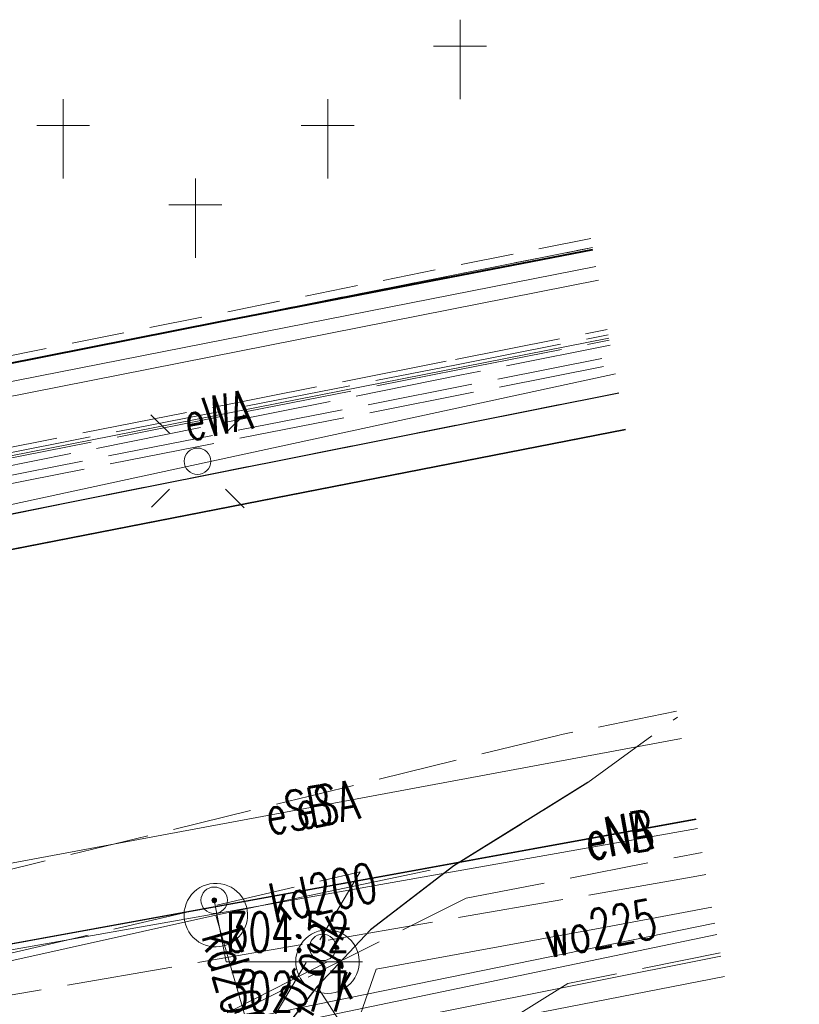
# Model space of a CAD drawing. Header units: metres. Extents: x 6567444 to 13135881, y 5574237 to 11149086.
# Tile 203 of 212: x 6567930 to 6567945, y 5574579 to 5574598. Entities that reach past the tile are written whole.
import ezdxf
from ezdxf.enums import TextEntityAlignment as Align

# ---------------------------------------------------------------- set-up
doc = ezdxf.new("R2010")
doc.units = ezdxf.units.M
for name, pattern in [('_MDCP$0$L_0_03', [1, 0.5, -0.5]), ('_MDCP$0$L_0_04', [1.5, 1, -0.5]), ('_MDCP$0$L_2_50', [2.5, 2, -0.5]), ('_MDCP$1$L_0_06', [2, 1.5, -0.5]), ('GE.I.6640.1.468.2024_MDCP_dodatkowe pomiary_12.03.2026$0$L_0_03', [1, 0.5, -0.5]), ('GE.I.6640.1.468.2024_MDCP_dodatkowe pomiary_12.03.2026$0$L_0_04', [1.5, 1, -0.5]), ('GE.I.6640.1.468.2024_MDCP_dodatkowe pomiary_12.03.2026$0$L_0_06', [2, 1.5, -0.5]), ('GE.I.6640.1.468.2024_MDCP_dodatkowe pomiary_12.03.2026$0$L_2_50', [2.5, 2, -0.5])]:
    doc.linetypes.add(name, pattern=pattern)
for name, color, linetype, lineweight in [('_MDCP$0$EGB_DzialkaEwidencyjna', 7, 'Continuous', 18), ('_MDCP$0$EGB_Klasouzytek', 92, 'Continuous', 18), ('_MDCP$0$EGB_KonturUzytkuGruntowego', 92, 'Continuous', 18), ('_MDCP$0$GES_InneUrzadzeniaTowarzyszace', 7, 'Continuous', 18), ('_MDCP$0$GES_InneUrzadzeniaTowarzyszace_P', 7, 'Continuous', 18), ('_MDCP$0$GES_PrzewodElektroenergetyczny', 1, 'Continuous', 18), ('_MDCP$0$GES_PrzewodElektroenergetyczny_Projektowany', 7, 'Continuous', 18), ('_MDCP$0$GES_PrzewodKanalizacyjny_Projektowany', 7, 'Continuous', 18), ('_MDCP$0$GES_PrzewodTelekomunikacyjny', 30, 'Continuous', 18), ('_MDCP$0$GES_Rzedna', 7, 'Continuous', 18), ('_MDCP$0$GES_UrzadzeniaSiecElektroenergetyczna_P', 7, 'Continuous', 18), ('_MDCP$0$KR_ObiektKarto', 7, 'Continuous', 18), ('_MDCP$0$MP_LINIE_REGULAC', 135, 'Continuous', 40), ('_MDCP$0$OT_Komunikacja', 7, 'Continuous', 18), ('_MDCP$0$OT_ZagospodarowanieTerenu', 7, 'Continuous', 18), ('_MDCP$1$GES_PrzewodKanalizacyjny', 36, 'Continuous', 18), ('_MDCP$1$GES_PrzewodWodociagowy', 5, 'Continuous', 18), ('GE.I.6640.1.468.2024_MDCP_dodatkowe pomiary_12.03.2026$0$EGB_DzialkaEwidencyjna', 7, 'Continuous', 18), ('GE.I.6640.1.468.2024_MDCP_dodatkowe pomiary_12.03.2026$0$EGB_Klasouzytek', 92, 'Continuous', 18), ('GE.I.6640.1.468.2024_MDCP_dodatkowe pomiary_12.03.2026$0$EGB_KonturUzytkuGruntowego', 92, 'Continuous', 18), ('GE.I.6640.1.468.2024_MDCP_dodatkowe pomiary_12.03.2026$0$GES_InneUrzadzeniaTowarzyszace', 7, 'Continuous', 18), ('GE.I.6640.1.468.2024_MDCP_dodatkowe pomiary_12.03.2026$0$GES_InneUrzadzeniaTowarzyszace_P', 7, 'Continuous', 18), ('GE.I.6640.1.468.2024_MDCP_dodatkowe pomiary_12.03.2026$0$GES_PrzewodElektroenergetyczny', 1, 'Continuous', 18), ('GE.I.6640.1.468.2024_MDCP_dodatkowe pomiary_12.03.2026$0$GES_PrzewodElektroenergetyczny_Projektowany', 7, 'Continuous', 18), ('GE.I.6640.1.468.2024_MDCP_dodatkowe pomiary_12.03.2026$0$GES_PrzewodKanalizacyjny', 36, 'Continuous', 18), ('GE.I.6640.1.468.2024_MDCP_dodatkowe pomiary_12.03.2026$0$GES_PrzewodKanalizacyjny_Projektowany', 7, 'Continuous', 18), ('GE.I.6640.1.468.2024_MDCP_dodatkowe pomiary_12.03.2026$0$GES_PrzewodTelekomunikacyjny', 30, 'Continuous', 18), ('GE.I.6640.1.468.2024_MDCP_dodatkowe pomiary_12.03.2026$0$GES_PrzewodWodociagowy', 5, 'Continuous', 18), ('GE.I.6640.1.468.2024_MDCP_dodatkowe pomiary_12.03.2026$0$GES_Rzedna', 7, 'Continuous', 18), ('GE.I.6640.1.468.2024_MDCP_dodatkowe pomiary_12.03.2026$0$GES_UrzadzeniaSiecElektroenergetyczna_P', 7, 'Continuous', 18), ('GE.I.6640.1.468.2024_MDCP_dodatkowe pomiary_12.03.2026$0$KR_ObiektKarto', 7, 'Continuous', 18), ('GE.I.6640.1.468.2024_MDCP_dodatkowe pomiary_12.03.2026$0$MP_LINIE_REGULAC', 135, 'Continuous', 40), ('GE.I.6640.1.468.2024_MDCP_dodatkowe pomiary_12.03.2026$0$OT_Komunikacja', 7, 'Continuous', 18), ('GE.I.6640.1.468.2024_MDCP_dodatkowe pomiary_12.03.2026$0$OT_ZagospodarowanieTerenu', 7, 'Continuous', 18)]:
    doc.layers.add(name, color=color, linetype=linetype, lineweight=lineweight)
doc.styles.add('_MDCP$0$STANDARD', font='simplex.shx')
doc.styles.add('GE.I.6640.1.468.2024_MDCP_dodatkowe pomiary_12.03.2026$0$STANDARD', font='simplex.shx')

# ---------------------------------------------------------------- blocks, each defined once
blk = doc.blocks.new('_MDCP$0$OTZC_S')
at = {"color": 0, "linetype": 'Continuous', "lineweight": 18, "flags": 128}
for points in [[(0, 3), (0, 0)], [(-1, 2), (1, 2)]]:
    blk.add_lwpolyline(points, dxfattribs=at)
blk = doc.blocks.new('_MDCP$0$other_SUPW_O')
at = {"color": 0, "linetype": 'Continuous', "lineweight": 18}
blk.add_circle((0, 0), 0.5, dxfattribs=at)
blk = doc.blocks.new('_MDCP$0$other_SUPS01_05')
at = {"linetype": 'Continuous', "lineweight": 13}
blk.add_hatch(color=0, dxfattribs=at).paths.add_polyline_path([(0, -0.091, 1), (0, 0.091, 1)])
at = {"color": 0, "linetype": 'Continuous', "lineweight": 13}
blk.add_circle((0, 0), 0.0906, dxfattribs=at)
blk = doc.blocks.new('_MDCP$0$other_SUEO')
at = {"color": 0, "linetype": 'Continuous', "lineweight": 18, "flags": 128}
for points in [[(-1.06, 1.06), (-1.76, 1.76)], [(1.76, 1.76), (1.06, 1.06)], [(-1.74, -1.74), (-1.06, -1.06)], [(1.06, -1.06), (1.76, -1.76)]]:
    blk.add_lwpolyline(points, dxfattribs=at)
at = {"color": 0, "linetype": 'Continuous', "lineweight": 18}
blk.add_circle((0, 0), 0.5, dxfattribs=at)
blk = doc.blocks.new('_MDCP')
at = {"layer": '_MDCP$0$EGB_DzialkaEwidencyjna', "linetype": 'CONTINUOUS', "lineweight": 18}
for p, q in [((6567927.24, 5574590.43), (6567926.461, 5574594.382)), ((6567927.24, 5574590.43), (6567941.268, 5574593.214)), ((6567941.268, 5574593.214), (6567927.24, 5574590.43)), ((6567844.36, 5574573.98), (6567927.24, 5574590.43)), ((6567848.19, 5574557.83), (6567844.36, 5574573.98)), ((6567870.09, 5574563.29), (6567848.19, 5574557.83))]:
    blk.add_line(p, q, dxfattribs=at)
at = {"layer": '_MDCP$0$EGB_Klasouzytek', "lineweight": 18}
for points in [[(6567941.268, 5574593.214), (6567927.24, 5574590.43), (6567926.461, 5574594.382)], [(6567848.19, 5574557.83), (6567844.36, 5574573.98), (6567927.24, 5574590.43), (6567941.268, 5574593.214)]]:
    blk.add_lwpolyline(points, dxfattribs=at)
at = {"layer": '_MDCP$0$EGB_KonturUzytkuGruntowego', "linetype": '_MDCP$0$L_0_03', "lineweight": 18}
for points in [[(6567801.199, 5574570.822), (6567802.86, 5574569.02), (6567804.83, 5574568.19), (6567806.57, 5574567.77), (6567808.43, 5574567.42), (6567810.41, 5574567.57), (6567821.43, 5574569.65), (6567844.36, 5574573.98), (6567927.24, 5574590.43), (6567941.268, 5574593.214)], [(6567941.268, 5574593.214), (6567927.24, 5574590.43), (6567844.36, 5574573.98), (6567843.24, 5574578.729)]]:
    blk.add_lwpolyline(points, dxfattribs=at)
at = {"layer": '_MDCP$0$GES_InneUrzadzeniaTowarzyszace', "color": 36, "linetype": 'Continuous', "lineweight": 18, "flags": 128}
for points in [[(6567934.089, 5574580.003), (6567934.022, 5574580.014), (6567933.956, 5574580.033), (6567933.892, 5574580.059), (6567933.832, 5574580.091), (6567933.776, 5574580.131), (6567933.725, 5574580.177), (6567933.68, 5574580.228), (6567933.64, 5574580.284), (6567933.607, 5574580.344), (6567933.582, 5574580.408), (6567933.564, 5574580.474), (6567933.553, 5574580.541), (6567933.55, 5574580.61), (6567933.555, 5574580.678), (6567933.568, 5574580.745), (6567933.588, 5574580.811), (6567933.616, 5574580.873), (6567933.65, 5574580.933), (6567933.692, 5574580.987), (6567933.739, 5574581.037), (6567933.791, 5574581.081), (6567933.848, 5574581.119), (6567933.909, 5574581.15), (6567933.974, 5574581.174), (6567934.04, 5574581.19), (6567934.108, 5574581.199), (6567934.177, 5574581.2), (6567934.245, 5574581.193), (6567934.312, 5574581.178), (6567934.376, 5574581.156), (6567934.438, 5574581.126), (6567934.496, 5574581.09), (6567934.55, 5574581.047), (6567934.598, 5574580.999), (6567934.641, 5574580.945), (6567934.677, 5574580.887), (6567934.706, 5574580.825), (6567934.728, 5574580.76), (6567934.743, 5574580.693), (6567934.749, 5574580.625), (6567934.748, 5574580.557), (6567934.74, 5574580.489), (6567934.723, 5574580.422), (6567934.699, 5574580.358), (6567934.668, 5574580.297), (6567934.63, 5574580.24), (6567934.586, 5574580.188), (6567934.536, 5574580.141), (6567934.481, 5574580.1), (6567934.422, 5574580.065), (6567934.359, 5574580.038), (6567934.293, 5574580.018), (6567934.226, 5574580.005), (6567934.158, 5574580)], [(6567936.199, 5574579.123), (6567936.132, 5574579.134), (6567936.066, 5574579.153), (6567936.002, 5574579.179), (6567935.942, 5574579.211), (6567935.886, 5574579.251), (6567935.835, 5574579.297), (6567935.79, 5574579.348), (6567935.75, 5574579.404), (6567935.717, 5574579.464), (6567935.692, 5574579.528), (6567935.674, 5574579.594), (6567935.663, 5574579.661), (6567935.66, 5574579.73), (6567935.665, 5574579.798), (6567935.678, 5574579.865), (6567935.698, 5574579.931), (6567935.726, 5574579.993), (6567935.76, 5574580.053), (6567935.802, 5574580.107), (6567935.849, 5574580.157), (6567935.901, 5574580.201), (6567935.958, 5574580.239), (6567936.019, 5574580.27), (6567936.084, 5574580.294), (6567936.15, 5574580.31), (6567936.218, 5574580.319), (6567936.287, 5574580.32), (6567936.355, 5574580.313), (6567936.422, 5574580.298), (6567936.486, 5574580.276), (6567936.548, 5574580.246), (6567936.606, 5574580.21), (6567936.66, 5574580.167), (6567936.708, 5574580.119), (6567936.751, 5574580.065), (6567936.787, 5574580.007), (6567936.816, 5574579.945), (6567936.838, 5574579.88), (6567936.853, 5574579.813), (6567936.859, 5574579.745), (6567936.858, 5574579.677), (6567936.85, 5574579.609), (6567936.833, 5574579.542), (6567936.809, 5574579.478), (6567936.778, 5574579.417), (6567936.74, 5574579.36), (6567936.696, 5574579.308), (6567936.646, 5574579.261), (6567936.591, 5574579.22), (6567936.532, 5574579.185), (6567936.469, 5574579.158), (6567936.403, 5574579.138), (6567936.336, 5574579.125), (6567936.268, 5574579.12)]]:
    blk.add_lwpolyline(points, close=True, dxfattribs=at)
at = {"layer": '_MDCP$0$GES_PrzewodElektroenergetyczny', "color": 1, "linetype": 'Continuous', "lineweight": 18}
for points in [[(6567854.441, 5574575.414), (6567856.874, 5574575.978), (6567862.006, 5574576.919), (6567870.963, 5574578.849), (6567902.742, 5574585.189), (6567914.018, 5574587.483), (6567941.332, 5574592.856)], [(6567941.38, 5574592.595), (6567902.361, 5574584.882), (6567889.885, 5574582.404), (6567876.293, 5574579.69), (6567870.773, 5574578.604), (6567862.051, 5574576.703), (6567858.921, 5574575.516)], [(6567843.851, 5574572.022), (6567846.504, 5574572.507), (6567904.056, 5574584.117), (6567941.577, 5574591.503)], [(6567941.7, 5574590.826), (6567913.546, 5574584.736), (6567896.457, 5574581.162), (6567869.797, 5574575.977), (6567836.168, 5574569.49), (6567832.242, 5574569.66), (6567816.374, 5574566.316), (6567813.013, 5574566.911), (6567806.73, 5574571.862)], [(6567880.97, 5574577.88), (6567941.889, 5574589.782)], [(6567880.97, 5574577.88), (6567941.889, 5574589.782)], [(6567881.006, 5574577.874), (6567941.891, 5574589.768)], [(6567883.78, 5574572.13), (6567885.17, 5574572.41), (6567887.27, 5574572.5), (6567892.06, 5574574.15), (6567906.27, 5574576.77), (6567921.24, 5574579.9), (6567942.947, 5574583.937)], [(6567885.17, 5574572.41), (6567892.06, 5574574.15), (6567906.27, 5574576.77), (6567921.24, 5574579.9), (6567942.947, 5574583.937)], [(6567867.94, 5574568.33), (6567873.881, 5574569.658), (6567880.075, 5574570.908), (6567909.127, 5574576.204), (6567943.222, 5574582.416)], [(6567867.94, 5574568.33), (6567873.911, 5574569.652), (6567880.105, 5574570.902), (6567928.942, 5574579.805), (6567930.594, 5574580.106), (6567943.224, 5574582.408)], [(6567943.254, 5574582.239), (6567909.127, 5574576.204), (6567889.67, 5574572.763), (6567874.092, 5574569.903), (6567866.549, 5574568.127), (6567863.2, 5574565.721), (6567847.979, 5574563.389), (6567834.386, 5574560.54), (6567829.197, 5574557.801), (6567825.396, 5574554.557), (6567825.286, 5574554.465), (6567823.983, 5574553.351), (6567823.887, 5574553.328), (6567823.56, 5574553.266), (6567822.367, 5574553.026), (6567822.149, 5574553.016), (6567821.707, 5574552.996), (6567817.963, 5574552.826), (6567817.484, 5574552.804), (6567812.181, 5574552.562), (6567800.221, 5574552.715), (6567799.811, 5574552.733), (6567793.499, 5574551.393)], [(6567943.578, 5574580.45), (6567880.22, 5574567.52)], [(6567943.578, 5574580.45), (6567880.22, 5574567.52)], [(6567838.664, 5574557.463), (6567839.429, 5574557.634), (6567846.812, 5574559.385), (6567851.645, 5574560.446), (6567868.123, 5574564.188), (6567878.034, 5574566.506), (6567891.189, 5574569.42), (6567902.264, 5574571.789), (6567930.529, 5574577.195), (6567943.691, 5574579.824)]]:
    blk.add_lwpolyline(points, dxfattribs=at)
at = {"layer": '_MDCP$0$GES_PrzewodElektroenergetyczny_Projektowany', "color": 1, "linetype": '_MDCP$0$L_2_50', "lineweight": 18}
for points in [[(6567835.687, 5574577.309), (6567836.42, 5574576.68), (6567840.87, 5574573.74), (6567846.47, 5574572.81), (6567910.19, 5574585.38), (6567938.7, 5574591), (6567941.566, 5574591.566)], [(6567835.82, 5574577.334), (6567836.49, 5574576.76), (6567840.91, 5574573.83), (6567846.45, 5574572.91), (6567907.11, 5574584.87), (6567938.68, 5574591.1), (6567941.548, 5574591.666)], [(6567941.601, 5574591.372), (6567938.76, 5574590.8), (6567914.57, 5574585.93), (6567846.504, 5574572.507), (6567844.52, 5574571.99), (6567821.82, 5574566.24), (6567812.21, 5574565.66), (6567801.39, 5574565.29), (6567790.924, 5574562.714)], [(6567835.57, 5574577.287), (6567836.36, 5574576.61), (6567840.84, 5574573.64), (6567846.51, 5574572.71), (6567910.21, 5574585.28), (6567938.72, 5574590.9), (6567941.584, 5574591.465)], [(6567836.71, 5574574.06), (6567839.44, 5574572.75), (6567846.51, 5574571.6), (6567864.66, 5574574.57), (6567902.69, 5574583.47), (6567941.64, 5574591.154)], [(6567836.75, 5574573.88), (6567839.39, 5574572.61), (6567846.51, 5574571.44), (6567864.69, 5574574.42), (6567902.72, 5574583.32), (6567941.668, 5574591.002)], [(6567943.412, 5574581.367), (6567943.17, 5574581.32), (6567913.09, 5574576.12), (6567888.01, 5574572.01), (6567877.14, 5574569.91), (6567875.36, 5574567.7), (6567875.01, 5574566.91), (6567863.39, 5574564.59), (6567846.75, 5574561.93), (6567839.02, 5574560.65), (6567829.79, 5574558.45), (6567816.07, 5574555.81), (6567793.454, 5574551.595)]]:
    blk.add_lwpolyline(points, dxfattribs=at)
at = {"layer": '_MDCP$0$GES_PrzewodKanalizacyjny_Projektowany', "color": 36, "linetype": '_MDCP$1$L_0_06', "lineweight": 18}
for points in [[(6567796.266, 5574539.236), (6567832.48, 5574547.32), (6567854.13, 5574556.3), (6567878.83, 5574561.85), (6567921.59, 5574572.26), (6567938.88, 5574580.92), (6567943.337, 5574581.783)], [(6567802.897, 5574571.142), (6567804.15, 5574570.77), (6567822.57, 5574570.72), (6567823.94, 5574565.73), (6567834.83, 5574555.79), (6567851.21, 5574561.61), (6567874.07, 5574567.2), (6567898.27, 5574572.78), (6567918.59, 5574577.15), (6567936.88, 5574581.42)]]:
    blk.add_lwpolyline(points, dxfattribs=at)
at = {"layer": '_MDCP$0$GES_PrzewodKanalizacyjny_Projektowany', "color": 36, "linetype": '_MDCP$1$L_0_06', "lineweight": 18, "flags": 128}
blk.add_lwpolyline([(6567936.88, 5574581.42), (6567934.91, 5574578.11)], dxfattribs=at)
at = {"layer": '_MDCP$0$GES_PrzewodTelekomunikacyjny', "color": 30, "linetype": 'Continuous', "lineweight": 18}
for points in [[(6567943.617, 5574580.235), (6567928.625, 5574577.107), (6567926.389, 5574577.084), (6567901.645, 5574572.089), (6567892.736, 5574570.263), (6567886.856, 5574570.805)], [(6567943.761, 5574579.441), (6567935.678, 5574577.863), (6567928.387, 5574576.441)]]:
    blk.add_lwpolyline(points, dxfattribs=at)
at = {"layer": '_MDCP$0$GES_Rzedna', "color": 7, "linetype": 'Continuous', "lineweight": 13, "flags": 128}
blk.add_lwpolyline([(6567936.923, 5574579.718), (6567934.345, 5574579.718), (6567934.12, 5574580.88)], dxfattribs=at)
at = {"layer": '_MDCP$0$MP_LINIE_REGULAC', "linetype": 'Continuous'}
blk.add_lwpolyline([(6567844.36, 5574573.98), (6567934.21, 5574591.81), (6567941.275, 5574593.175)], dxfattribs=at)
at = {"layer": '_MDCP$0$OT_Komunikacja', "color": 7, "linetype": '_MDCP$1$L_0_06', "lineweight": 18}
for points in [[(6567942.853, 5574584.454), (6567940.68, 5574584.01), (6567940.636, 5574584.001), (6567918.52, 5574578.59)], [(6567874.02, 5574577.02), (6567892.11, 5574580.6), (6567914.54, 5574585), (6567931.33, 5574588.39), (6567941.764, 5574590.47)], [(6567943.681, 5574579.884), (6567941.661, 5574579.48), (6567940.8, 5574579.31), (6567937.41, 5574577.176), (6567936.068, 5574579.252), (6567937.072, 5574580.324), (6567938.645, 5574581.53), (6567941.18, 5574583.103), (6567942.874, 5574584.342)]]:
    blk.add_lwpolyline(points, dxfattribs=at)
at = {"layer": '_MDCP$0$OT_Komunikacja', "color": 7, "linetype": 'Continuous', "lineweight": 25}
blk.add_lwpolyline([(6567854.93, 5574573.143), (6567914.54, 5574585), (6567921.452, 5574586.376), (6567931.33, 5574588.39), (6567941.764, 5574590.47)], dxfattribs=at)
at = {"layer": '_MDCP$0$OT_Komunikacja', "color": 7, "linetype": 'Continuous', "lineweight": 25, "flags": 128}
blk.add_lwpolyline([(6567941.18, 5574583.103), (6567938.645, 5574581.53), (6567937.072, 5574580.324), (6567936.068, 5574579.252), (6567935.057, 5574577.956)], dxfattribs=at)
at = {"layer": '_MDCP$0$OT_Komunikacja', "color": 7, "linetype": '_MDCP$0$L_0_04', "lineweight": 18, "flags": 128}
blk.add_lwpolyline([(6567932.764, 5574571.191), (6567933.236, 5574573.791), (6567934.068, 5574576.226), (6567935.057, 5574577.956), (6567936.068, 5574579.252), (6567937.41, 5574577.176), (6567937.165, 5574576.599), (6567935.94, 5574574.207), (6567937.598, 5574565.706), (6567949.198, 5574505.377), (6567949.626, 5574503.011), (6567950.592, 5574497.882), (6567953.228, 5574484.471), (6567950.887, 5574485.819), (6567934.801, 5574567.894), (6567933.063, 5574567.551), (6567932.756, 5574569.563)], close=True, dxfattribs=at)
at = {"layer": '_MDCP$0$OT_ZagospodarowanieTerenu', "color": 7, "linetype": '_MDCP$0$L_0_04', "lineweight": 18}
blk.add_lwpolyline([(6567941.236, 5574593.386), (6567890.367, 5574583.106), (6567889.432, 5574587.417)], dxfattribs=at)
at = {"layer": '_MDCP$1$GES_PrzewodKanalizacyjny', "color": 36, "linetype": 'Continuous', "lineweight": 18, "flags": 128}
for points in [[(6567938.2, 5574581.45), (6567934.15, 5574580.6)], [(6567934.15, 5574580.6), (6567918.62, 5574577.14)], [(6567934.15, 5574580.6), (6567934.88, 5574578.07)], [(6567936.26, 5574579.72), (6567921.631, 5574572.271)]]:
    blk.add_lwpolyline(points, dxfattribs=at)
at = {"layer": '_MDCP$1$GES_PrzewodWodociagowy', "color": 5, "linetype": 'Continuous', "lineweight": 18}
blk.add_lwpolyline([(6567933.69, 5574572.61), (6567934.41, 5574572.79), (6567936.88, 5574578.71), (6567937.18, 5574579.58), (6567941.41, 5574580.35), (6567943.524, 5574580.749)], dxfattribs=at)
at = {"layer": '_MDCP$0$GES_InneUrzadzeniaTowarzyszace_P', "linetype": 'Continuous', "xscale": 0.5, "yscale": 0.5, "zscale": 0.5}
for p in [(6567934.12, 5574580.88), (6567936.17, 5574579.99)]:
    blk.add_blockref('_MDCP$0$other_SUPW_O', p, dxfattribs=at)
at = {"layer": '_MDCP$0$GES_Rzedna', "color": 36, "linetype": 'Continuous', "xscale": 0.5, "yscale": 0.5, "zscale": 0.5}
blk.add_blockref('_MDCP$0$other_SUPS01_05', (6567934.12, 5574580.88), dxfattribs=at)
at = {"layer": '_MDCP$0$GES_UrzadzeniaSiecElektroenergetyczna_P', "linetype": 'Continuous', "xscale": 0.5, "yscale": 0.5, "zscale": 0.5}
blk.add_blockref('_MDCP$0$other_SUEO', (6567933.804, 5574589.175), dxfattribs=at)
at = {"layer": '_MDCP$0$KR_ObiektKarto', "linetype": 'Continuous', "xscale": 0.5, "yscale": 0.5, "zscale": 0.5}
for p in [(6567938.765, 5574596.019), (6567931.265, 5574594.519), (6567936.265, 5574594.519), (6567933.765, 5574593.019)]:
    blk.add_blockref('_MDCP$0$OTZC_S', p, dxfattribs=at)
at = {"layer": '_MDCP$0$GES_InneUrzadzeniaTowarzyszace_P', "color": 7, "lineweight": 15, "style": '_MDCP$0$STANDARD', "width": 0.66}
for p in [(6567934.345, 5574580.655), (6567936.395, 5574579.765)]:
    blk.add_text('k', height=0.75, dxfattribs=at).set_placement(p, align=Align.TOP_LEFT)
at = {"layer": '_MDCP$0$GES_PrzewodElektroenergetyczny', "color": 1, "lineweight": 15, "style": '_MDCP$0$STANDARD', "width": 0.66}
for s, rotation, p in [('eWA', -348.9, (6567934.182, 5574590.047)), ('eSB', -349.5, (6567935.712, 5574582.591)), ('eSA', -349.5, (6567936.243, 5574582.69)), ('eNB', 10.3, (6567941.772, 5574582.112)), ('eNA', 10.3, (6567941.756, 5574582.117))]:
    blk.add_text(s, height=0.75, rotation=rotation, dxfattribs=at).set_placement(p, align=Align.MIDDLE_CENTER)
at = {"layer": '_MDCP$0$GES_PrzewodKanalizacyjny_Projektowany', "color": 36, "lineweight": 15, "style": '_MDCP$0$STANDARD', "width": 0.66}
blk.add_text('proj.k', height=0.75, rotation=-300.8, dxfattribs=at).set_placement((6567935.895, 5574579.765), align=Align.MIDDLE_CENTER)
at = {"layer": '_MDCP$0$GES_Rzedna', "color": 36, "lineweight": 15, "style": '_MDCP$0$STANDARD', "width": 0.66}
for s, p in [('304.52', (6567934.345, 5574580.655)), ('302.77', (6567934.345, 5574579.53))]:
    blk.add_text(s, height=0.75, rotation=-360, dxfattribs=at).set_placement(p, align=Align.TOP_LEFT)
at = {"layer": '_MDCP$1$GES_PrzewodKanalizacyjny', "color": 36, "lineweight": 15, "style": '_MDCP$0$STANDARD', "width": 0.66}
for rotation, p in [(-348.1, (6567936.175, 5574581.025)), (-73.9, (6567934.515, 5574579.335))]:
    blk.add_text('kd200', height=0.75, rotation=rotation, dxfattribs=at).set_placement(p, align=Align.MIDDLE_CENTER)
at = {"layer": '_MDCP$1$GES_PrzewodWodociagowy', "color": 5, "lineweight": 15, "style": '_MDCP$0$STANDARD', "width": 0.66}
blk.add_text('wo225', height=0.75, rotation=-349.3, dxfattribs=at).set_placement((6567941.41, 5574580.35), align=Align.MIDDLE_CENTER)
blk = doc.blocks.new('GE.I.6640.1.468.2024_MDCP_dodatkowe pomiary_12.03.2026$0$OTZC_S')
at = {"color": 0, "linetype": 'Continuous', "lineweight": 18, "flags": 128}
for points in [[(0, 3), (0, 0)], [(-1, 2), (1, 2)]]:
    blk.add_lwpolyline(points, dxfattribs=at)
blk = doc.blocks.new('GE.I.6640.1.468.2024_MDCP_dodatkowe pomiary_12.03.2026$0$other_SUPW_O')
at = {"color": 0, "linetype": 'Continuous', "lineweight": 18}
blk.add_circle((0, 0), 0.5, dxfattribs=at)
blk = doc.blocks.new('GE.I.6640.1.468.2024_MDCP_dodatkowe pomiary_12.03.2026$0$other_SUPS01_05')
at = {"linetype": 'Continuous', "lineweight": 13}
blk.add_hatch(color=0, dxfattribs=at).paths.add_polyline_path([(0, -0.091, 1), (0, 0.091, 1)])
at = {"color": 0, "linetype": 'Continuous', "lineweight": 13}
blk.add_circle((0, 0), 0.0906, dxfattribs=at)
blk = doc.blocks.new('GE.I.6640.1.468.2024_MDCP_dodatkowe pomiary_12.03.2026$0$other_SUEO')
at = {"color": 0, "linetype": 'Continuous', "lineweight": 18, "flags": 128}
for points in [[(-1.06, 1.06), (-1.76, 1.76)], [(1.76, 1.76), (1.06, 1.06)], [(-1.74, -1.74), (-1.06, -1.06)], [(1.06, -1.06), (1.76, -1.76)]]:
    blk.add_lwpolyline(points, dxfattribs=at)
at = {"color": 0, "linetype": 'Continuous', "lineweight": 18}
blk.add_circle((0, 0), 0.5, dxfattribs=at)
blk = doc.blocks.new('GE.I.6640.1.468.2024_MDCP_dodatkowe pomiary_12.03.2026')
at = {"layer": 'GE.I.6640.1.468.2024_MDCP_dodatkowe pomiary_12.03.2026$0$EGB_DzialkaEwidencyjna', "linetype": 'CONTINUOUS', "lineweight": 18}
for p, q in [((6567927.24, 5574590.43), (6567926.461, 5574594.382)), ((6567927.24, 5574590.43), (6567941.268, 5574593.214)), ((6567941.268, 5574593.214), (6567927.24, 5574590.43)), ((6567844.36, 5574573.98), (6567927.24, 5574590.43)), ((6567848.19, 5574557.83), (6567844.36, 5574573.98)), ((6567870.09, 5574563.29), (6567848.19, 5574557.83))]:
    blk.add_line(p, q, dxfattribs=at)
at = {"layer": 'GE.I.6640.1.468.2024_MDCP_dodatkowe pomiary_12.03.2026$0$EGB_Klasouzytek', "lineweight": 18}
for points in [[(6567941.268, 5574593.214), (6567927.24, 5574590.43), (6567926.461, 5574594.382)], [(6567848.19, 5574557.83), (6567844.36, 5574573.98), (6567927.24, 5574590.43), (6567941.268, 5574593.214)]]:
    blk.add_lwpolyline(points, dxfattribs=at)
at = {"layer": 'GE.I.6640.1.468.2024_MDCP_dodatkowe pomiary_12.03.2026$0$EGB_KonturUzytkuGruntowego', "linetype": 'GE.I.6640.1.468.2024_MDCP_dodatkowe pomiary_12.03.2026$0$L_0_03', "lineweight": 18}
for points in [[(6567801.199, 5574570.822), (6567802.86, 5574569.02), (6567804.83, 5574568.19), (6567806.57, 5574567.77), (6567808.43, 5574567.42), (6567810.41, 5574567.57), (6567821.43, 5574569.65), (6567844.36, 5574573.98), (6567927.24, 5574590.43), (6567941.268, 5574593.214)], [(6567941.268, 5574593.214), (6567927.24, 5574590.43), (6567844.36, 5574573.98), (6567843.24, 5574578.729)]]:
    blk.add_lwpolyline(points, dxfattribs=at)
at = {"layer": 'GE.I.6640.1.468.2024_MDCP_dodatkowe pomiary_12.03.2026$0$GES_InneUrzadzeniaTowarzyszace', "color": 36, "linetype": 'Continuous', "lineweight": 18, "flags": 128}
for points in [[(6567934.089, 5574580.003), (6567934.022, 5574580.014), (6567933.956, 5574580.033), (6567933.892, 5574580.059), (6567933.832, 5574580.091), (6567933.776, 5574580.131), (6567933.725, 5574580.177), (6567933.68, 5574580.228), (6567933.64, 5574580.284), (6567933.607, 5574580.344), (6567933.582, 5574580.408), (6567933.564, 5574580.474), (6567933.553, 5574580.541), (6567933.55, 5574580.61), (6567933.555, 5574580.678), (6567933.568, 5574580.745), (6567933.588, 5574580.811), (6567933.616, 5574580.873), (6567933.65, 5574580.933), (6567933.692, 5574580.987), (6567933.739, 5574581.037), (6567933.791, 5574581.081), (6567933.848, 5574581.119), (6567933.909, 5574581.15), (6567933.974, 5574581.174), (6567934.04, 5574581.19), (6567934.108, 5574581.199), (6567934.177, 5574581.2), (6567934.245, 5574581.193), (6567934.312, 5574581.178), (6567934.376, 5574581.156), (6567934.438, 5574581.126), (6567934.496, 5574581.09), (6567934.55, 5574581.047), (6567934.598, 5574580.999), (6567934.641, 5574580.945), (6567934.677, 5574580.887), (6567934.706, 5574580.825), (6567934.728, 5574580.76), (6567934.743, 5574580.693), (6567934.749, 5574580.625), (6567934.748, 5574580.557), (6567934.74, 5574580.489), (6567934.723, 5574580.422), (6567934.699, 5574580.358), (6567934.668, 5574580.297), (6567934.63, 5574580.24), (6567934.586, 5574580.188), (6567934.536, 5574580.141), (6567934.481, 5574580.1), (6567934.422, 5574580.065), (6567934.359, 5574580.038), (6567934.293, 5574580.018), (6567934.226, 5574580.005), (6567934.158, 5574580)], [(6567936.199, 5574579.123), (6567936.132, 5574579.134), (6567936.066, 5574579.153), (6567936.002, 5574579.179), (6567935.942, 5574579.211), (6567935.886, 5574579.251), (6567935.835, 5574579.297), (6567935.79, 5574579.348), (6567935.75, 5574579.404), (6567935.717, 5574579.464), (6567935.692, 5574579.528), (6567935.674, 5574579.594), (6567935.663, 5574579.661), (6567935.66, 5574579.73), (6567935.665, 5574579.798), (6567935.678, 5574579.865), (6567935.698, 5574579.931), (6567935.726, 5574579.993), (6567935.76, 5574580.053), (6567935.802, 5574580.107), (6567935.849, 5574580.157), (6567935.901, 5574580.201), (6567935.958, 5574580.239), (6567936.019, 5574580.27), (6567936.084, 5574580.294), (6567936.15, 5574580.31), (6567936.218, 5574580.319), (6567936.287, 5574580.32), (6567936.355, 5574580.313), (6567936.422, 5574580.298), (6567936.486, 5574580.276), (6567936.548, 5574580.246), (6567936.606, 5574580.21), (6567936.66, 5574580.167), (6567936.708, 5574580.119), (6567936.751, 5574580.065), (6567936.787, 5574580.007), (6567936.816, 5574579.945), (6567936.838, 5574579.88), (6567936.853, 5574579.813), (6567936.859, 5574579.745), (6567936.858, 5574579.677), (6567936.85, 5574579.609), (6567936.833, 5574579.542), (6567936.809, 5574579.478), (6567936.778, 5574579.417), (6567936.74, 5574579.36), (6567936.696, 5574579.308), (6567936.646, 5574579.261), (6567936.591, 5574579.22), (6567936.532, 5574579.185), (6567936.469, 5574579.158), (6567936.403, 5574579.138), (6567936.336, 5574579.125), (6567936.268, 5574579.12)]]:
    blk.add_lwpolyline(points, close=True, dxfattribs=at)
at = {"layer": 'GE.I.6640.1.468.2024_MDCP_dodatkowe pomiary_12.03.2026$0$GES_PrzewodElektroenergetyczny', "color": 1, "linetype": 'Continuous', "lineweight": 18}
for points in [[(6567854.441, 5574575.414), (6567856.874, 5574575.978), (6567862.006, 5574576.919), (6567870.963, 5574578.849), (6567902.742, 5574585.189), (6567914.018, 5574587.483), (6567941.332, 5574592.856)], [(6567941.38, 5574592.595), (6567902.361, 5574584.882), (6567889.885, 5574582.404), (6567876.293, 5574579.69), (6567870.773, 5574578.604), (6567862.051, 5574576.703), (6567858.921, 5574575.516)], [(6567843.851, 5574572.022), (6567846.504, 5574572.507), (6567904.056, 5574584.117), (6567941.577, 5574591.503)], [(6567941.7, 5574590.826), (6567913.546, 5574584.736), (6567896.457, 5574581.162), (6567869.797, 5574575.977), (6567836.168, 5574569.49), (6567832.242, 5574569.66), (6567816.374, 5574566.316), (6567813.013, 5574566.911), (6567806.73, 5574571.862)], [(6567880.97, 5574577.88), (6567941.889, 5574589.782)], [(6567880.97, 5574577.88), (6567941.889, 5574589.782)], [(6567881.006, 5574577.874), (6567941.891, 5574589.768)], [(6567883.78, 5574572.13), (6567885.17, 5574572.41), (6567887.27, 5574572.5), (6567892.06, 5574574.15), (6567906.27, 5574576.77), (6567921.24, 5574579.9), (6567942.947, 5574583.937)], [(6567885.17, 5574572.41), (6567892.06, 5574574.15), (6567906.27, 5574576.77), (6567921.24, 5574579.9), (6567942.947, 5574583.937)], [(6567867.94, 5574568.33), (6567873.881, 5574569.658), (6567880.075, 5574570.908), (6567909.127, 5574576.204), (6567943.222, 5574582.416)], [(6567867.94, 5574568.33), (6567873.911, 5574569.652), (6567880.105, 5574570.902), (6567928.942, 5574579.805), (6567930.594, 5574580.106), (6567943.224, 5574582.408)], [(6567943.254, 5574582.239), (6567909.127, 5574576.204), (6567889.67, 5574572.763), (6567874.092, 5574569.903), (6567866.549, 5574568.127), (6567863.2, 5574565.721), (6567847.979, 5574563.389), (6567834.386, 5574560.54), (6567829.197, 5574557.801), (6567825.396, 5574554.557), (6567825.286, 5574554.465), (6567823.983, 5574553.351), (6567823.887, 5574553.328), (6567823.56, 5574553.266), (6567822.367, 5574553.026), (6567822.149, 5574553.016), (6567821.707, 5574552.996), (6567817.963, 5574552.826), (6567817.484, 5574552.804), (6567812.181, 5574552.562), (6567800.221, 5574552.715), (6567799.811, 5574552.733), (6567793.499, 5574551.393)], [(6567943.578, 5574580.45), (6567880.22, 5574567.52)], [(6567943.578, 5574580.45), (6567880.22, 5574567.52)], [(6567838.664, 5574557.463), (6567839.429, 5574557.634), (6567846.812, 5574559.385), (6567851.645, 5574560.446), (6567868.123, 5574564.188), (6567878.034, 5574566.506), (6567891.189, 5574569.42), (6567902.264, 5574571.789), (6567930.529, 5574577.195), (6567943.691, 5574579.824)]]:
    blk.add_lwpolyline(points, dxfattribs=at)
at = {"layer": 'GE.I.6640.1.468.2024_MDCP_dodatkowe pomiary_12.03.2026$0$GES_PrzewodElektroenergetyczny_Projektowany', "color": 1, "linetype": 'GE.I.6640.1.468.2024_MDCP_dodatkowe pomiary_12.03.2026$0$L_2_50', "lineweight": 18}
for points in [[(6567835.687, 5574577.309), (6567836.42, 5574576.68), (6567840.87, 5574573.74), (6567846.47, 5574572.81), (6567910.19, 5574585.38), (6567938.7, 5574591), (6567941.566, 5574591.566)], [(6567835.82, 5574577.334), (6567836.49, 5574576.76), (6567840.91, 5574573.83), (6567846.45, 5574572.91), (6567907.11, 5574584.87), (6567938.68, 5574591.1), (6567941.548, 5574591.666)], [(6567941.601, 5574591.372), (6567938.76, 5574590.8), (6567914.57, 5574585.93), (6567846.504, 5574572.507), (6567844.52, 5574571.99), (6567821.82, 5574566.24), (6567812.21, 5574565.66), (6567801.39, 5574565.29), (6567790.924, 5574562.714)], [(6567835.57, 5574577.287), (6567836.36, 5574576.61), (6567840.84, 5574573.64), (6567846.51, 5574572.71), (6567910.21, 5574585.28), (6567938.72, 5574590.9), (6567941.584, 5574591.465)], [(6567836.71, 5574574.06), (6567839.44, 5574572.75), (6567846.51, 5574571.6), (6567864.66, 5574574.57), (6567902.69, 5574583.47), (6567941.64, 5574591.154)], [(6567836.75, 5574573.88), (6567839.39, 5574572.61), (6567846.51, 5574571.44), (6567864.69, 5574574.42), (6567902.72, 5574583.32), (6567941.668, 5574591.002)], [(6567943.412, 5574581.367), (6567943.17, 5574581.32), (6567913.09, 5574576.12), (6567888.01, 5574572.01), (6567877.14, 5574569.91), (6567875.36, 5574567.7), (6567875.01, 5574566.91), (6567863.39, 5574564.59), (6567846.75, 5574561.93), (6567839.02, 5574560.65), (6567829.79, 5574558.45), (6567816.07, 5574555.81), (6567793.454, 5574551.595)]]:
    blk.add_lwpolyline(points, dxfattribs=at)
at = {"layer": 'GE.I.6640.1.468.2024_MDCP_dodatkowe pomiary_12.03.2026$0$GES_PrzewodKanalizacyjny', "color": 36, "linetype": 'Continuous', "lineweight": 18, "flags": 128}
for points in [[(6567938.2, 5574581.45), (6567934.15, 5574580.6)], [(6567934.15, 5574580.6), (6567918.62, 5574577.14)], [(6567934.15, 5574580.6), (6567934.88, 5574578.07)], [(6567936.26, 5574579.72), (6567921.631, 5574572.271)]]:
    blk.add_lwpolyline(points, dxfattribs=at)
at = {"layer": 'GE.I.6640.1.468.2024_MDCP_dodatkowe pomiary_12.03.2026$0$GES_PrzewodKanalizacyjny_Projektowany', "color": 36, "linetype": 'GE.I.6640.1.468.2024_MDCP_dodatkowe pomiary_12.03.2026$0$L_0_06', "lineweight": 18}
for points in [[(6567796.266, 5574539.236), (6567832.48, 5574547.32), (6567854.13, 5574556.3), (6567878.83, 5574561.85), (6567921.59, 5574572.26), (6567938.88, 5574580.92), (6567943.337, 5574581.783)], [(6567802.897, 5574571.142), (6567804.15, 5574570.77), (6567822.57, 5574570.72), (6567823.94, 5574565.73), (6567834.83, 5574555.79), (6567851.21, 5574561.61), (6567874.07, 5574567.2), (6567898.27, 5574572.78), (6567918.59, 5574577.15), (6567936.88, 5574581.42)]]:
    blk.add_lwpolyline(points, dxfattribs=at)
at = {"layer": 'GE.I.6640.1.468.2024_MDCP_dodatkowe pomiary_12.03.2026$0$GES_PrzewodKanalizacyjny_Projektowany', "color": 36, "linetype": 'GE.I.6640.1.468.2024_MDCP_dodatkowe pomiary_12.03.2026$0$L_0_06', "lineweight": 18, "flags": 128}
blk.add_lwpolyline([(6567936.88, 5574581.42), (6567934.91, 5574578.11)], dxfattribs=at)
at = {"layer": 'GE.I.6640.1.468.2024_MDCP_dodatkowe pomiary_12.03.2026$0$GES_PrzewodTelekomunikacyjny', "color": 30, "linetype": 'Continuous', "lineweight": 18}
for points in [[(6567943.617, 5574580.235), (6567928.625, 5574577.107), (6567926.389, 5574577.084), (6567901.645, 5574572.089), (6567892.736, 5574570.263), (6567886.856, 5574570.805)], [(6567943.761, 5574579.441), (6567935.678, 5574577.863), (6567928.387, 5574576.441)]]:
    blk.add_lwpolyline(points, dxfattribs=at)
at = {"layer": 'GE.I.6640.1.468.2024_MDCP_dodatkowe pomiary_12.03.2026$0$GES_PrzewodWodociagowy', "color": 5, "linetype": 'Continuous', "lineweight": 18}
blk.add_lwpolyline([(6567933.69, 5574572.61), (6567934.41, 5574572.79), (6567936.88, 5574578.71), (6567937.18, 5574579.58), (6567941.41, 5574580.35), (6567943.524, 5574580.749)], dxfattribs=at)
at = {"layer": 'GE.I.6640.1.468.2024_MDCP_dodatkowe pomiary_12.03.2026$0$GES_Rzedna', "color": 7, "linetype": 'Continuous', "lineweight": 13, "flags": 128}
blk.add_lwpolyline([(6567936.923, 5574579.718), (6567934.345, 5574579.718), (6567934.12, 5574580.88)], dxfattribs=at)
at = {"layer": 'GE.I.6640.1.468.2024_MDCP_dodatkowe pomiary_12.03.2026$0$MP_LINIE_REGULAC', "linetype": 'Continuous'}
blk.add_lwpolyline([(6567844.36, 5574573.98), (6567934.21, 5574591.81), (6567941.275, 5574593.175)], dxfattribs=at)
at = {"layer": 'GE.I.6640.1.468.2024_MDCP_dodatkowe pomiary_12.03.2026$0$OT_Komunikacja', "color": 7, "linetype": 'GE.I.6640.1.468.2024_MDCP_dodatkowe pomiary_12.03.2026$0$L_0_06', "lineweight": 18}
for points in [[(6567942.853, 5574584.454), (6567940.68, 5574584.01), (6567940.636, 5574584.001), (6567918.52, 5574578.59)], [(6567874.02, 5574577.02), (6567892.11, 5574580.6), (6567914.54, 5574585), (6567931.33, 5574588.39), (6567941.764, 5574590.47)], [(6567943.681, 5574579.884), (6567941.661, 5574579.48), (6567940.8, 5574579.31), (6567937.41, 5574577.176), (6567936.068, 5574579.252), (6567937.072, 5574580.324), (6567938.645, 5574581.53), (6567941.18, 5574583.103), (6567942.874, 5574584.342)]]:
    blk.add_lwpolyline(points, dxfattribs=at)
at = {"layer": 'GE.I.6640.1.468.2024_MDCP_dodatkowe pomiary_12.03.2026$0$OT_Komunikacja', "color": 7, "linetype": 'Continuous', "lineweight": 25}
blk.add_lwpolyline([(6567854.93, 5574573.143), (6567914.54, 5574585), (6567921.452, 5574586.376), (6567931.33, 5574588.39), (6567941.764, 5574590.47)], dxfattribs=at)
at = {"layer": 'GE.I.6640.1.468.2024_MDCP_dodatkowe pomiary_12.03.2026$0$OT_Komunikacja', "color": 7, "linetype": 'Continuous', "lineweight": 25, "flags": 128}
blk.add_lwpolyline([(6567941.18, 5574583.103), (6567938.645, 5574581.53), (6567937.072, 5574580.324), (6567936.068, 5574579.252), (6567935.057, 5574577.956)], dxfattribs=at)
at = {"layer": 'GE.I.6640.1.468.2024_MDCP_dodatkowe pomiary_12.03.2026$0$OT_Komunikacja', "color": 7, "linetype": 'GE.I.6640.1.468.2024_MDCP_dodatkowe pomiary_12.03.2026$0$L_0_04', "lineweight": 18, "flags": 128}
blk.add_lwpolyline([(6567932.764, 5574571.191), (6567933.236, 5574573.791), (6567934.068, 5574576.226), (6567935.057, 5574577.956), (6567936.068, 5574579.252), (6567937.41, 5574577.176), (6567937.165, 5574576.599), (6567935.94, 5574574.207), (6567937.598, 5574565.706), (6567949.198, 5574505.377), (6567949.626, 5574503.011), (6567950.592, 5574497.882), (6567953.228, 5574484.471), (6567950.887, 5574485.819), (6567934.801, 5574567.894), (6567933.063, 5574567.551), (6567932.756, 5574569.563)], close=True, dxfattribs=at)
at = {"layer": 'GE.I.6640.1.468.2024_MDCP_dodatkowe pomiary_12.03.2026$0$OT_ZagospodarowanieTerenu', "color": 7, "linetype": 'GE.I.6640.1.468.2024_MDCP_dodatkowe pomiary_12.03.2026$0$L_0_04', "lineweight": 18}
blk.add_lwpolyline([(6567941.236, 5574593.386), (6567890.367, 5574583.106), (6567889.432, 5574587.417)], dxfattribs=at)
at = {"layer": 'GE.I.6640.1.468.2024_MDCP_dodatkowe pomiary_12.03.2026$0$GES_InneUrzadzeniaTowarzyszace_P', "linetype": 'Continuous', "xscale": 0.5, "yscale": 0.5, "zscale": 0.5}
for p in [(6567934.12, 5574580.88), (6567936.17, 5574579.99)]:
    blk.add_blockref('GE.I.6640.1.468.2024_MDCP_dodatkowe pomiary_12.03.2026$0$other_SUPW_O', p, dxfattribs=at)
at = {"layer": 'GE.I.6640.1.468.2024_MDCP_dodatkowe pomiary_12.03.2026$0$GES_Rzedna', "color": 36, "linetype": 'Continuous', "xscale": 0.5, "yscale": 0.5, "zscale": 0.5}
blk.add_blockref('GE.I.6640.1.468.2024_MDCP_dodatkowe pomiary_12.03.2026$0$other_SUPS01_05', (6567934.12, 5574580.88), dxfattribs=at)
at = {"layer": 'GE.I.6640.1.468.2024_MDCP_dodatkowe pomiary_12.03.2026$0$GES_UrzadzeniaSiecElektroenergetyczna_P', "linetype": 'Continuous', "xscale": 0.5, "yscale": 0.5, "zscale": 0.5}
blk.add_blockref('GE.I.6640.1.468.2024_MDCP_dodatkowe pomiary_12.03.2026$0$other_SUEO', (6567933.804, 5574589.175), dxfattribs=at)
at = {"layer": 'GE.I.6640.1.468.2024_MDCP_dodatkowe pomiary_12.03.2026$0$KR_ObiektKarto', "linetype": 'Continuous', "xscale": 0.5, "yscale": 0.5, "zscale": 0.5}
for p in [(6567938.765, 5574596.019), (6567931.265, 5574594.519), (6567936.265, 5574594.519), (6567933.765, 5574593.019)]:
    blk.add_blockref('GE.I.6640.1.468.2024_MDCP_dodatkowe pomiary_12.03.2026$0$OTZC_S', p, dxfattribs=at)
at = {"layer": 'GE.I.6640.1.468.2024_MDCP_dodatkowe pomiary_12.03.2026$0$GES_InneUrzadzeniaTowarzyszace_P', "color": 7, "lineweight": 15, "style": 'GE.I.6640.1.468.2024_MDCP_dodatkowe pomiary_12.03.2026$0$STANDARD', "width": 0.66}
for p in [(6567934.345, 5574580.655), (6567936.395, 5574579.765)]:
    blk.add_text('k', height=0.75, dxfattribs=at).set_placement(p, align=Align.TOP_LEFT)
at = {"layer": 'GE.I.6640.1.468.2024_MDCP_dodatkowe pomiary_12.03.2026$0$GES_PrzewodElektroenergetyczny', "color": 1, "lineweight": 15, "style": 'GE.I.6640.1.468.2024_MDCP_dodatkowe pomiary_12.03.2026$0$STANDARD', "width": 0.66}
for s, rotation, p in [('eWA', -348.9, (6567934.182, 5574590.047)), ('eSB', -349.5, (6567935.712, 5574582.591)), ('eSA', -349.5, (6567936.243, 5574582.69)), ('eNB', 10.3, (6567941.772, 5574582.112)), ('eNA', 10.3, (6567941.756, 5574582.117))]:
    blk.add_text(s, height=0.75, rotation=rotation, dxfattribs=at).set_placement(p, align=Align.MIDDLE_CENTER)
at = {"layer": 'GE.I.6640.1.468.2024_MDCP_dodatkowe pomiary_12.03.2026$0$GES_PrzewodKanalizacyjny', "color": 36, "lineweight": 15, "style": 'GE.I.6640.1.468.2024_MDCP_dodatkowe pomiary_12.03.2026$0$STANDARD', "width": 0.66}
for rotation, p in [(-348.1, (6567936.175, 5574581.025)), (-73.9, (6567934.515, 5574579.335))]:
    blk.add_text('kd200', height=0.75, rotation=rotation, dxfattribs=at).set_placement(p, align=Align.MIDDLE_CENTER)
at = {"layer": 'GE.I.6640.1.468.2024_MDCP_dodatkowe pomiary_12.03.2026$0$GES_PrzewodKanalizacyjny_Projektowany', "color": 36, "lineweight": 15, "style": 'GE.I.6640.1.468.2024_MDCP_dodatkowe pomiary_12.03.2026$0$STANDARD', "width": 0.66}
blk.add_text('proj.k', height=0.75, rotation=-300.8, dxfattribs=at).set_placement((6567935.895, 5574579.765), align=Align.MIDDLE_CENTER)
at = {"layer": 'GE.I.6640.1.468.2024_MDCP_dodatkowe pomiary_12.03.2026$0$GES_PrzewodWodociagowy', "color": 5, "lineweight": 15, "style": 'GE.I.6640.1.468.2024_MDCP_dodatkowe pomiary_12.03.2026$0$STANDARD', "width": 0.66}
blk.add_text('wo225', height=0.75, rotation=-349.3, dxfattribs=at).set_placement((6567941.41, 5574580.35), align=Align.MIDDLE_CENTER)
at = {"layer": 'GE.I.6640.1.468.2024_MDCP_dodatkowe pomiary_12.03.2026$0$GES_Rzedna', "color": 36, "lineweight": 15, "style": 'GE.I.6640.1.468.2024_MDCP_dodatkowe pomiary_12.03.2026$0$STANDARD', "width": 0.66}
for s, p in [('304.52', (6567934.345, 5574580.655)), ('302.77', (6567934.345, 5574579.53))]:
    blk.add_text(s, height=0.75, rotation=-360, dxfattribs=at).set_placement(p, align=Align.TOP_LEFT)

msp = doc.modelspace()

# ---------------------------------------------------------------- block references
at = {"layer": 'Defpoints'}
msp.add_blockref('GE.I.6640.1.468.2024_MDCP_dodatkowe pomiary_12.03.2026', (0, 0), dxfattribs=at)

# ---------------------------------------------------------------- next in the draw order: block references
msp.add_blockref('_MDCP', (0, 0))

doc.saveas('drawing.dxf')
